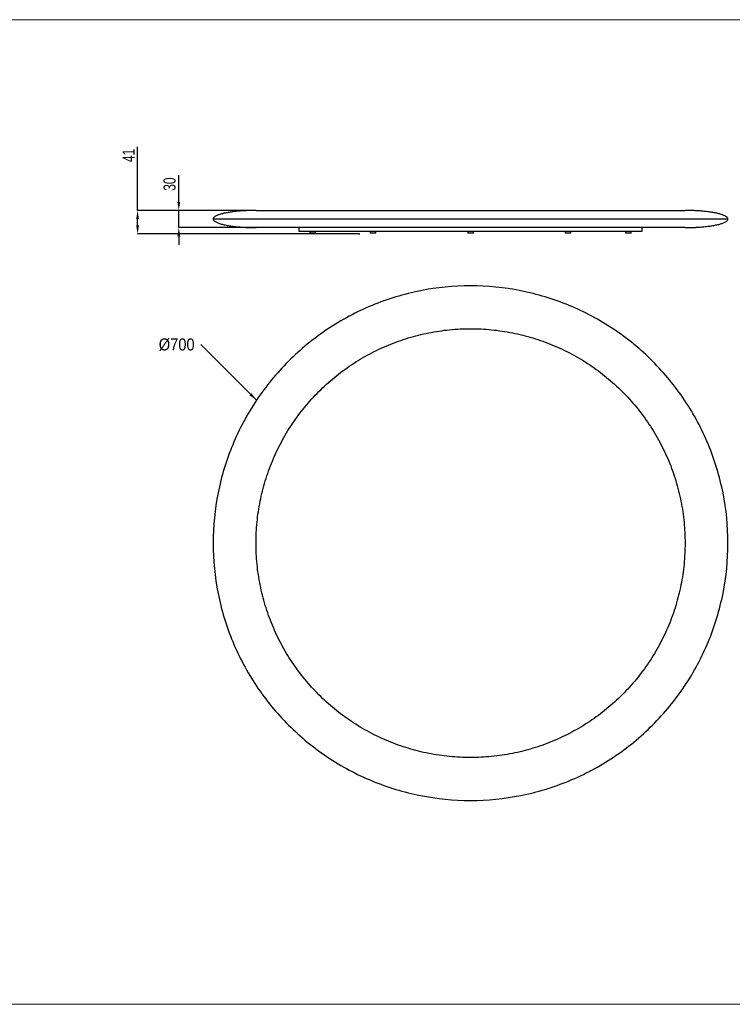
# Model space of a CAD drawing. Header units: millimetres. Extents: x 4005 to 11385, y -1831 to 1613.
# Tile 5 of 12: x 6551 to 7797, y -109 to 1613. Entities that reach past the tile are written whole.
import ezdxf

# ---------------------------------------------------------------- set-up
doc = ezdxf.new("R2010")
doc.units = ezdxf.units.MM
doc.header["$LTSCALE"] = 6
doc.header["$PDSIZE"] = -1
doc.layers.add('ANNOTAZIONI', color=8, linetype='Continuous')
doc.styles.add('SLDTEXTSTYLE1', font='GOTHIC.TTF', dxfattribs={"width": 0.913})
doc.styles.add('SLDTEXTSTYLE4', font='ARIALN.TTF', dxfattribs={"width": 0.87})
doc.styles.get("Standard").update_dxf_attribs({"font": 'GOTHIC.TTF'})
doc.dimstyles.new('SLDDIMSTYLE0', dxfattribs={"dimtxt": 21, "dimasz": 15, "dimexe": 0, "dimexo": 0.0625, "dimgap": 5.25, "dimtad": 1, "dimdec": 1, "dimrnd": 1e-09, "dimzin": 12, "dimdsep": 46, "dimtxsty": 'SLDTEXTSTYLE4', "dimsah": 1, "dimcen": 0.09, "dimadec": 0, "dimazin": 3, "dimtfac": 1, "dimtdec": 1, "dimtofl": 0, "dimtmove": 0, "dimatfit": 3, "dimfxl": 1, "dimfrac": 2, "dimtolj": 1, "dimtzin": 12, "dimarcsym": 0})
doc.dimstyles.new('SLDDIMSTYLE1', dxfattribs={"dimtxt": 21, "dimasz": 15, "dimexe": 0, "dimexo": 0.0625, "dimgap": 5.25, "dimtad": 1, "dimdec": 1, "dimrnd": 1e-09, "dimzin": 12, "dimdsep": 46, "dimtxsty": 'SLDTEXTSTYLE4', "dimsah": 1, "dimcen": 0.09, "dimadec": 0, "dimazin": 3, "dimtfac": 1, "dimtdec": 1, "dimtmove": 0, "dimatfit": 0, "dimfxl": 1, "dimfrac": 2, "dimtolj": 1, "dimtzin": 12, "dimarcsym": 0})
doc.dimstyles.new('SLDDIMSTYLE2', dxfattribs={"dimtxt": 0.18, "dimasz": 15, "dimexe": 0, "dimexo": 0.0625, "dimgap": 0, "dimtad": 0, "dimtih": 1, "dimtoh": 1, "dimdec": 0, "dimrnd": 1e-09, "dimzin": 0, "dimdsep": 46, "dimtxsty": 'Standard', "dimsah": 1, "dimcen": 0.09, "dimadec": 0, "dimazin": 0, "dimtfac": 15, "dimtdec": 0, "dimtofl": 0, "dimtmove": 0, "dimatfit": 3, "dimfxl": 1, "dimfrac": 2, "dimtolj": 1, "dimtzin": 0, "dimarcsym": 0})

# ---------------------------------------------------------------- blocks, each defined once
blk = doc.blocks.new('*D7')
at = {"layer": 'ANNOTAZIONI', "color": 0, "lineweight": -2, "transparency": 16777216}
for p, q in [((6757, 1279), (6757, 1390.1)), ((6964, 1279), (6757, 1279)), ((6757, 1253), (6757, 1264)), ((7144.3, 1238), (6757, 1238))]:
    blk.add_line(p, q, dxfattribs=at)
at = {"layer": 'ANNOTAZIONI', "color": 0, "transparency": 16777216}
for points in [[(6754.5, 1264), (6759.5, 1264), (6757, 1279)], [(6754.5, 1253), (6759.5, 1253), (6757, 1238)]]:
    blk.add_solid(points, dxfattribs=at)
at = {"layer": 'Defpoints', "color": 0, "transparency": 16777216}
for p in [(6757, 1279), (6964.1, 1279), (7144.3, 1238)]:
    blk.add_point(p, dxfattribs=at)
at = {"layer": 'ANNOTAZIONI', "color": 0, "transparency": 16777216, "insert": (6730.7, 1375.2), "char_height": 21, "attachment_point": 2, "rotation": 90, "style": 'SLDTEXTSTYLE4'}
blk.add_mtext('\\A1;41', dxfattribs=at)
blk = doc.blocks.new('*D8')
at = {"layer": 'ANNOTAZIONI', "color": 0, "lineweight": -2, "transparency": 16777216}
for p, q in [((6829, 1294), (6829, 1340.9)), ((6964, 1279), (6829, 1279)), ((6829, 1249), (6829, 1279)), ((6964, 1249), (6829, 1249)), ((6829, 1234), (6829, 1219))]:
    blk.add_line(p, q, dxfattribs=at)
at = {"layer": 'ANNOTAZIONI', "color": 0, "transparency": 16777216}
for points in [[(6826.5, 1294), (6831.5, 1294), (6829, 1279)], [(6826.5, 1234), (6831.5, 1234), (6829, 1249)]]:
    blk.add_solid(points, dxfattribs=at)
at = {"layer": 'Defpoints', "color": 0, "transparency": 16777216}
for p in [(6964.1, 1279), (6829, 1249), (6964.1, 1249)]:
    blk.add_point(p, dxfattribs=at)
at = {"layer": 'ANNOTAZIONI', "color": 0, "transparency": 16777216, "insert": (6802.3, 1325), "char_height": 21, "attachment_point": 2, "rotation": 90, "style": 'SLDTEXTSTYLE4'}
blk.add_mtext('\\A1;30', dxfattribs=at)
blk = doc.blocks.new('SW_NOTE_0_1')
at = {"layer": 'ANNOTAZIONI', "color": 0, "insert": (-73.7, 10.8), "char_height": 21, "attachment_point": 1, "style": 'SLDTEXTSTYLE1'}
blk.add_mtext('Ø700', dxfattribs=at)

msp = doc.modelspace()

# ---------------------------------------------------------------- linework, layer by layer
at = {"color": 7, "linetype": 'Continuous', "lineweight": 18}
for p, q in [((8924.78, 1612.61), (6464.78, 1612.61)), ((6464.78, -109.39), (8924.78, -109.39)), ((8924.78, -109.39), (6464.78, -109.39))]:
    msp.add_line(p, q, dxfattribs=at)
at = {"color": 7, "linetype": 'Continuous', "lineweight": 25}
for p, q in [((6964.09, 1279), (7339.09, 1279)), ((7789.09, 1264), (7339.09, 1264)), ((7039.09, 1249), (7039.09, 1242.5)), ((7039.09, 1242.5), (7639.09, 1242.5)), ((7058.28, 1242.5), (7058.28, 1239)), ((7068.28, 1239), (7068.28, 1242.5)), ((7163.63, 1242.5), (7163.63, 1239)), ((7173.63, 1239), (7173.63, 1242.5)), ((7334.09, 1242.5), (7334.09, 1239)), ((7714.09, 1249), (7339.09, 1249)), ((7344.09, 1239), (7344.09, 1242.5)), ((7504.55, 1242.5), (7504.55, 1239)), ((7514.55, 1239), (7514.55, 1242.5)), ((7609.89, 1242.5), (7609.89, 1239)), ((7619.89, 1239), (7619.89, 1242.5)), ((7639.09, 1242.5), (7639.09, 1249)), ((7063.28, 1239), (7058.28, 1239)), ((7068.28, 1239), (7063.28, 1239)), ((7168.63, 1239), (7163.63, 1239)), ((7173.63, 1239), (7168.63, 1239)), ((7339.09, 1239), (7334.09, 1239)), ((7344.09, 1239), (7339.09, 1239)), ((7509.55, 1239), (7504.55, 1239)), ((7514.55, 1239), (7509.55, 1239)), ((7614.89, 1239), (7609.89, 1239)), ((7619.89, 1239), (7614.89, 1239))]:
    msp.add_line(p, q, dxfattribs=at)
for points, knots in [([(6964.09, 1279), (6962.42, 1278.99), (6959.43, 1278.98), (6955.48, 1278.91), (6952.41, 1278.82), (6949.83, 1278.73), (6947.31, 1278.62), (6944.65, 1278.49), (6940.02, 1278.22), (6933.22, 1277.71), (6924.95, 1276.84), (6917.15, 1275.75), (6910.23, 1274.5), (6904.74, 1273.22), (6900.72, 1272.05), (6898.02, 1271.13), (6895.59, 1270.14), (6893.34, 1269.03), (6891.31, 1267.73), (6889.9, 1266.34), (6889.19, 1265.03), (6889.12, 1264.34), (6889.09, 1264)], [0, 0, 0, 0, 0.0635478, 0.113979, 0.150463, 0.1804778, 0.2124349, 0.2462985, 0.2820063, 0.388978, 0.5061802, 0.5983828, 0.6891963, 0.7739145, 0.8127782, 0.8487005, 0.8825702, 0.9125737, 0.9442998, 0.9737799, 0.9871373, 1, 1, 1, 1]), ([(7339.09, 1279), (7339.7, 1279), (7340.93, 1279), (7342.78, 1279), (7344.62, 1279), (7346.47, 1279), (7348.31, 1279), (7350.15, 1279), (7351.99, 1279), (7353.83, 1279), (7355.67, 1279), (7357.51, 1279), (7359.35, 1279), (7361.18, 1279), (7363.02, 1279), (7364.86, 1279), (7366.69, 1279), (7368.52, 1279), (7370.35, 1279), (7372.19, 1279), (7374.02, 1279), (7375.85, 1279), (7377.67, 1279), (7379.5, 1279), (7381.33, 1279), (7383.15, 1279), (7384.98, 1279), (7386.8, 1279), (7388.63, 1279), (7390.45, 1279), (7392.27, 1279), (7394.09, 1279), (7395.91, 1279), (7397.73, 1279), (7399.55, 1279), (7401.36, 1279), (7403.18, 1279), (7405, 1279), (7406.81, 1279), (7408.62, 1279), (7410.44, 1279), (7417.67, 1279), (7430.25, 1279), (7447.99, 1279), (7465.47, 1279), (7482.65, 1279), (7499.49, 1279), (7515.94, 1279), (7531.95, 1279), (7549.24, 1279), (7567.54, 1279), (7586.52, 1279), (7607.42, 1279), (7629.44, 1279), (7647.74, 1279), (7660.87, 1279), (7669.95, 1279), (7678.22, 1279), (7685.68, 1279), (7692.31, 1279), (7698.09, 1279), (7703, 1279), (7705.97, 1279), (7707.63, 1279), (7708.33, 1279), (7708.99, 1279), (7709.6, 1279), (7710.18, 1279), (7710.72, 1279), (7711.22, 1279), (7711.68, 1279), (7712.1, 1279), (7712.48, 1279), (7712.82, 1279), (7713.12, 1279), (7713.38, 1279), (7713.6, 1279), (7713.78, 1279), (7713.92, 1279), (7714.01, 1279), (7714.08, 1279), (7714.08, 1279), (7714.09, 1279)], [0, 0, 0, 0, 0.0031347, 0.0062679, 0.0093998, 0.0125303, 0.0156597, 0.018788, 0.0219152, 0.0250414, 0.0281667, 0.0312912, 0.034415, 0.037538, 0.0406605, 0.0437824, 0.0469039, 0.050025, 0.0531458, 0.0562664, 0.0593868, 0.0625072, 0.0656275, 0.068748, 0.0718686, 0.0749894, 0.0781105, 0.081232, 0.084354, 0.0874765, 0.0905996, 0.0937234, 0.0968479, 0.0999733, 0.1030996, 0.1062268, 0.1093551, 0.1124846, 0.1156153, 0.1187472, 0.1218806, 0.1250153, 0.1563031, 0.1875158, 0.218729, 0.2500182, 0.281306, 0.3125187, 0.3437318, 0.3750211, 0.4167144, 0.4583191, 0.5000142, 0.5624958, 0.6249794, 0.6562671, 0.6874798, 0.718693, 0.7499822, 0.78127, 0.8124827, 0.8436959, 0.8749851, 0.8815826, 0.8881742, 0.8947604, 0.9013422, 0.90792, 0.9144948, 0.921067, 0.9276375, 0.934207, 0.9407762, 0.9473457, 0.9539163, 0.9604887, 0.9670636, 0.9736417, 0.9802237, 0.9868102, 0.9934021, 1, 1, 1, 1]), ([(7789.09, 1264), (7789.04, 1264.41), (7788.93, 1265.23), (7788.07, 1266.59), (7786.58, 1267.94), (7784.48, 1269.23), (7782.05, 1270.38), (7779.28, 1271.45), (7775.21, 1272.75), (7769.76, 1274.11), (7762.95, 1275.43), (7755.59, 1276.54), (7748.05, 1277.41), (7740.75, 1278.05), (7735.21, 1278.4), (7731.16, 1278.61), (7728, 1278.75), (7724.14, 1278.87), (7719.4, 1278.98), (7715.95, 1278.99), (7714.09, 1279)], [0, 0, 0, 0, 0.0155611, 0.0309884, 0.0601464, 0.0914053, 0.1246875, 0.1625264, 0.2044429, 0.2870176, 0.3763637, 0.4685059, 0.5706894, 0.6652412, 0.7478297, 0.7821769, 0.81946, 0.8685567, 0.9290456, 1, 1, 1, 1]), ([(6889.09, 1264), (6889.14, 1263.59), (6889.24, 1262.77), (6890.11, 1261.41), (6891.59, 1260.06), (6893.7, 1258.77), (6896.13, 1257.62), (6898.9, 1256.55), (6902.96, 1255.25), (6908.41, 1253.89), (6915.22, 1252.57), (6922.59, 1251.46), (6930.12, 1250.59), (6937.43, 1249.95), (6942.97, 1249.6), (6947.02, 1249.39), (6950.18, 1249.25), (6954.04, 1249.13), (6958.77, 1249.02), (6962.23, 1249.01), (6964.09, 1249)], [0, 0, 0, 0, 0.0155611, 0.0309884, 0.0601464, 0.0914053, 0.1246875, 0.1625264, 0.2044429, 0.2870176, 0.3763637, 0.4685059, 0.5706894, 0.6652412, 0.7478297, 0.7821769, 0.81946, 0.8685567, 0.9290456, 1, 1, 1, 1]), ([(7339.09, 1264), (7309.64, 1264), (7280.18, 1264), (7222.41, 1264), (7194.09, 1264), (7139.67, 1264), (7113.57, 1264), (7064.59, 1264), (7041.72, 1264), (7000.06, 1264), (6981.29, 1264), (6948.56, 1264), (6934.61, 1264), (6912.07, 1264), (6903.48, 1264), (6891.99, 1264), (6889.09, 1264), (6889.09, 1264)], [0, 0, 0, 0, 0.125, 0.125, 0.25, 0.25, 0.375, 0.375, 0.5, 0.5, 0.625, 0.625, 0.75, 0.75, 0.875, 0.875, 1, 1, 1, 1]), ([(7714.09, 1249), (7715.76, 1249.01), (7718.75, 1249.02), (7722.7, 1249.09), (7725.77, 1249.18), (7728.35, 1249.27), (7730.87, 1249.38), (7733.53, 1249.51), (7738.15, 1249.78), (7744.96, 1250.28), (7753.22, 1251.15), (7761.03, 1252.25), (7767.95, 1253.5), (7773.43, 1254.78), (7777.46, 1255.95), (7780.16, 1256.87), (7782.59, 1257.86), (7784.84, 1258.97), (7786.86, 1260.27), (7788.28, 1261.66), (7788.98, 1262.97), (7789.05, 1263.66), (7789.09, 1264)], [0, 0, 0, 0, 0.0635478, 0.113979, 0.150463, 0.1804778, 0.2124349, 0.2462985, 0.2820063, 0.388978, 0.5061802, 0.5983828, 0.6891963, 0.7739145, 0.8127782, 0.8487005, 0.8825702, 0.9125737, 0.9442998, 0.9737799, 0.9871373, 1, 1, 1, 1]), ([(7339.09, 1249), (7338.47, 1249), (7337.24, 1249), (7335.4, 1249), (7333.55, 1249), (7331.71, 1249), (7329.87, 1249), (7328.02, 1249), (7326.18, 1249), (7324.34, 1249), (7322.5, 1249), (7320.67, 1249), (7318.83, 1249), (7316.99, 1249), (7315.16, 1249), (7313.32, 1249), (7311.49, 1249), (7309.65, 1249), (7307.82, 1249), (7305.99, 1249), (7304.16, 1249), (7302.33, 1249), (7300.5, 1249), (7298.68, 1249), (7296.85, 1249), (7295.02, 1249), (7293.2, 1249), (7291.37, 1249), (7289.55, 1249), (7287.73, 1249), (7285.91, 1249), (7284.09, 1249), (7282.27, 1249), (7280.45, 1249), (7278.63, 1249), (7276.81, 1249), (7275, 1249), (7273.18, 1249), (7271.37, 1249), (7269.55, 1249), (7267.74, 1249), (7260.51, 1249), (7247.93, 1249), (7230.19, 1249), (7212.71, 1249), (7195.53, 1249), (7178.68, 1249), (7162.24, 1249), (7146.23, 1249), (7128.94, 1249), (7110.64, 1249), (7091.65, 1249), (7070.76, 1249), (7048.74, 1249), (7030.44, 1249), (7017.31, 1249), (7008.23, 1249), (6999.96, 1249), (6992.5, 1249), (6985.86, 1249), (6980.09, 1249), (6975.18, 1249), (6972.21, 1249), (6970.55, 1249), (6969.85, 1249), (6969.19, 1249), (6968.57, 1249), (6967.99, 1249), (6967.46, 1249), (6966.96, 1249), (6966.5, 1249), (6966.08, 1249), (6965.7, 1249), (6965.36, 1249), (6965.06, 1249), (6964.8, 1249), (6964.58, 1249), (6964.4, 1249), (6964.26, 1249), (6964.16, 1249), (6964.1, 1249), (6964.09, 1249), (6964.09, 1249)], [0, 0, 0, 0, 0.0031347, 0.0062679, 0.0093998, 0.0125303, 0.0156597, 0.018788, 0.0219152, 0.0250414, 0.0281667, 0.0312912, 0.034415, 0.037538, 0.0406605, 0.0437824, 0.0469039, 0.050025, 0.0531458, 0.0562664, 0.0593868, 0.0625072, 0.0656275, 0.068748, 0.0718686, 0.0749894, 0.0781105, 0.081232, 0.084354, 0.0874765, 0.0905996, 0.0937234, 0.0968479, 0.0999733, 0.1030996, 0.1062268, 0.1093551, 0.1124846, 0.1156153, 0.1187472, 0.1218806, 0.1250153, 0.1563031, 0.1875158, 0.218729, 0.2500182, 0.281306, 0.3125187, 0.3437318, 0.3750211, 0.4167144, 0.4583191, 0.5000142, 0.5624958, 0.6249794, 0.6562671, 0.6874798, 0.718693, 0.7499822, 0.78127, 0.8124827, 0.8436959, 0.8749851, 0.8815826, 0.8881742, 0.8947604, 0.9013422, 0.90792, 0.9144948, 0.921067, 0.9276375, 0.934207, 0.9407762, 0.9473457, 0.9539163, 0.9604887, 0.9670636, 0.9736417, 0.9802237, 0.9868102, 0.9934021, 1, 1, 1, 1]), ([(7339.09, 247.15), (7309.64, 247.15), (7280.18, 250.05), (7222.41, 261.54), (7194.09, 270.13), (7139.67, 292.67), (7113.57, 306.62), (7064.59, 339.35), (7041.72, 358.12), (7000.06, 399.78), (6981.29, 422.65), (6948.56, 471.63), (6934.61, 497.73), (6912.07, 552.15), (6903.48, 580.47), (6891.99, 638.24), (6889.09, 667.7), (6889.09, 726.6), (6891.99, 756.05), (6903.48, 813.82), (6912.07, 842.14), (6934.61, 896.57), (6948.56, 922.67), (6981.29, 971.64), (7000.06, 994.52), (7041.72, 1036.17), (7064.59, 1054.95), (7113.57, 1087.67), (7139.67, 1101.62), (7194.09, 1124.16), (7222.41, 1132.76), (7280.18, 1144.25), (7309.64, 1147.15), (7368.54, 1147.15), (7397.99, 1144.25), (7455.77, 1132.76), (7484.09, 1124.16), (7538.51, 1101.62), (7564.61, 1087.67), (7613.58, 1054.95), (7636.46, 1036.17), (7678.11, 994.52), (7696.89, 971.64), (7729.61, 922.67), (7743.56, 896.57), (7766.11, 842.14), (7774.7, 813.82), (7786.19, 756.05), (7789.09, 726.6), (7789.09, 667.7), (7786.19, 638.24), (7774.7, 580.47), (7766.11, 552.15), (7743.56, 497.73), (7729.61, 471.63), (7696.89, 422.65), (7678.11, 399.78), (7636.46, 358.12), (7613.58, 339.35), (7564.61, 306.62), (7538.51, 292.67), (7484.09, 270.13), (7455.77, 261.54), (7397.99, 250.05), (7368.54, 247.15), (7339.09, 247.15)], [0, 0, 0, 0, 0.03125, 0.03125, 0.0625, 0.0625, 0.09375, 0.09375, 0.125, 0.125, 0.15625, 0.15625, 0.1875, 0.1875, 0.21875, 0.21875, 0.25, 0.25, 0.28125, 0.28125, 0.3125, 0.3125, 0.34375, 0.34375, 0.375, 0.375, 0.40625, 0.40625, 0.4375, 0.4375, 0.46875, 0.46875, 0.5, 0.5, 0.53125, 0.53125, 0.5625, 0.5625, 0.59375, 0.59375, 0.625, 0.625, 0.65625, 0.65625, 0.6875, 0.6875, 0.71875, 0.71875, 0.75, 0.75, 0.78125, 0.78125, 0.8125, 0.8125, 0.84375, 0.84375, 0.875, 0.875, 0.90625, 0.90625, 0.9375, 0.9375, 0.96875, 0.96875, 1, 1, 1, 1]), ([(7339.09, 322.15), (7351.36, 322.15), (7375.9, 323.34), (7412.36, 328.77), (7448.12, 337.71), (7482.82, 350.14), (7516.15, 365.89), (7547.76, 384.85), (7577.37, 406.8), (7604.68, 431.56), (7629.44, 458.86), (7651.39, 488.48), (7670.35, 520.09), (7686.1, 553.41), (7698.53, 588.11), (7707.47, 623.87), (7712.89, 660.33), (7714.69, 697.15), (7712.89, 733.96), (7707.47, 770.42), (7698.53, 806.18), (7686.1, 840.88), (7670.35, 874.21), (7651.39, 905.82), (7629.44, 935.43), (7604.68, 962.74), (7577.37, 987.5), (7547.76, 1009.45), (7516.15, 1028.41), (7482.82, 1044.16), (7448.12, 1056.59), (7412.36, 1065.53), (7375.9, 1070.95), (7339.09, 1072.75), (7302.27, 1070.95), (7265.81, 1065.53), (7230.05, 1056.59), (7195.35, 1044.16), (7162.03, 1028.41), (7130.42, 1009.45), (7100.8, 987.5), (7073.5, 962.74), (7048.74, 935.43), (7026.79, 905.82), (7007.83, 874.21), (6992.08, 840.88), (6979.65, 806.18), (6970.71, 770.42), (6965.29, 733.96), (6963.49, 697.15), (6965.29, 660.33), (6970.71, 623.87), (6979.65, 588.11), (6992.08, 553.41), (7007.83, 520.09), (7026.79, 488.48), (7048.74, 458.86), (7073.5, 431.56), (7100.8, 406.8), (7130.42, 384.85), (7162.03, 365.89), (7195.35, 350.14), (7230.05, 337.71), (7265.81, 328.77), (7302.27, 323.34), (7326.82, 322.15), (7339.09, 322.15)], [0, 0, 0, 0, 0.0156249, 0.03125, 0.0468748, 0.0625, 0.0781248, 0.09375, 0.1093748, 0.125, 0.1406248, 0.15625, 0.1718748, 0.1875, 0.2031248, 0.21875, 0.2343748, 0.25, 0.2656248, 0.28125, 0.2968748, 0.3125, 0.3281248, 0.34375, 0.3593748, 0.375, 0.3906248, 0.40625, 0.4218748, 0.4375, 0.4531248, 0.46875, 0.4843748, 0.5, 0.5156248, 0.53125, 0.5468748, 0.5625, 0.5781248, 0.59375, 0.6093748, 0.625, 0.6406248, 0.65625, 0.6718748, 0.6875, 0.7031248, 0.71875, 0.7343748, 0.75, 0.7656248, 0.78125, 0.7968748, 0.8125, 0.8281248, 0.84375, 0.8593748, 0.875, 0.8906248, 0.90625, 0.9218748, 0.9375, 0.9531248, 0.96875, 0.9843749, 1, 1, 1, 1])]:
    msp.add_open_spline(points, degree=3, knots=knots, dxfattribs=at)
at = {"layer": 'ANNOTAZIONI'}
msp.add_point((7144.35, 1238), dxfattribs=at)

# ---------------------------------------------------------------- block references
msp.add_blockref('SW_NOTE_0_1', (6867.69, 1044.35), dxfattribs=at)

# ---------------------------------------------------------------- dimensions: what is measured, and where the dimension line sits
for base, p1, p2, dimstyle, picture, middle in [((6757, 1279), (7144.35, 1238), (6964.09, 1279), 'SLDDIMSTYLE0', '*D7', (6757, 1375.22)), ((6829, 1249), (6964.09, 1279), (6964.09, 1249), 'SLDDIMSTYLE1', '*D8', (6829, 1324.95))]:
    dim = msp.add_linear_dim(base=base, p1=p1, p2=p2, angle=90, dimstyle=dimstyle, dxfattribs=at)
    dim.commit()
    dim.dimension.update_dxf_attribs({"geometry": picture, "text_midpoint": middle, "dimtype": 160})

# ---------------------------------------------------------------- leaders
msp.add_leader([(6964.88, 947.08), (6867.69, 1044.35)], dimstyle='SLDDIMSTYLE2', dxfattribs=at)

doc.saveas('drawing.dxf')
